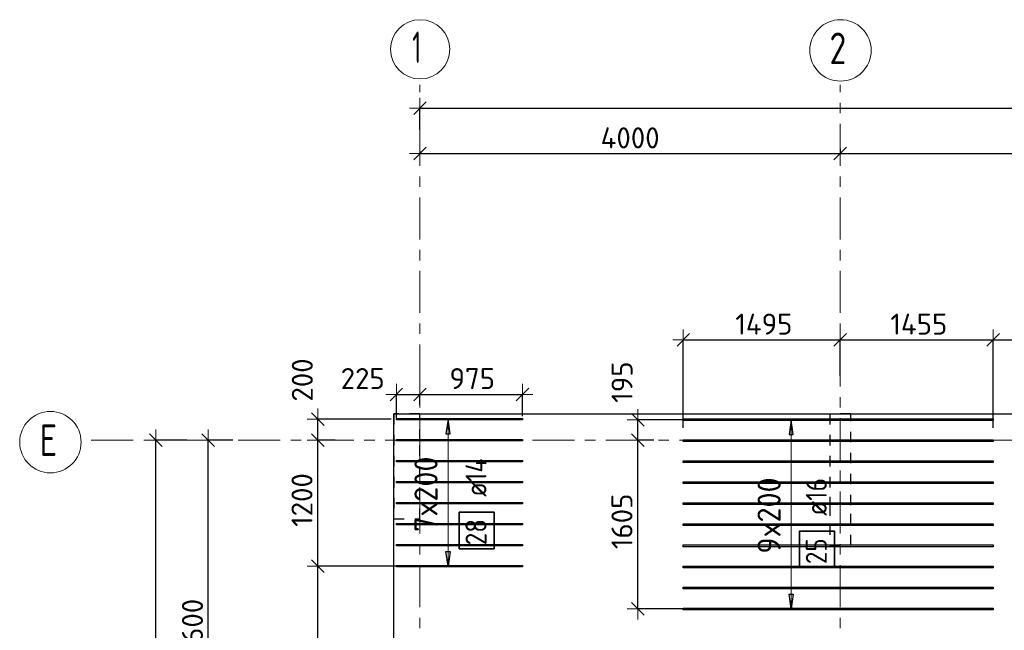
# Model space of a CAD drawing. Header units: metres. Extents: x -38 to 97, y -15 to 21.
# Tile 10 of 132: x -3.31 to 6.06, y 14.59 to 20.4. Entities that reach past the tile are written whole.
import ezdxf

# ---------------------------------------------------------------- set-up
doc = ezdxf.new("R2010")
doc.units = ezdxf.units.M
doc.header["$PDMODE"] = 65
for name, pattern in [('______11', [0.5, 0.4, -0.05, 0, -0.05]), ('______2', [0.0405, 0.03, -0.0105]), ('______5', [1.1, 0.8, -0.1, 0.1, -0.1])]:
    doc.linetypes.add(name, pattern=pattern)
for name, color, linetype, lineweight in [('XR$2$Осевая линия (1)', 7, '______5', 13), ('XR$2$Размерная линия (1)', 7, 'Continuous', 13), ('XR$4$Перекрытие (1)', 7, 'Continuous', 35), ('XR$4$Размерная линия (1)', 7, 'Continuous', 13)]:
    doc.layers.add(name, color=color, linetype=linetype, lineweight=lineweight)
doc.layers.add('XR$4$Арм.стержн.Доп. Арм верхн.зоны Х', color=7, linetype='Continuous', lineweight=35, true_color=0x8c8cff)
doc.layers.add('XR$6$Стена_ бетон несущ.', color=7, linetype='Continuous', lineweight=70, true_color=0xb4b496)
doc.styles.add('ISOCPEUR', font='txt')
doc.dimstyles.new('DIMSTYLE_2', dxfattribs={"dimtxt": 0.2, "dimasz": 0.2, "dimexe": 0, "dimexo": 0, "dimgap": 0.1, "dimtad": 2, "dimdec": 0, "dimlfac": 1000, "dimrnd": 5, "dimzin": 12, "dimdsep": 46, "dimtxsty": 'ISOCPEUR', "dimblk1": 'ALL_ML_STRICH', "dimblk2": 'ALL_ML_STRICH', "dimsah": 1, "dimcen": 0, "dimclrd": 7, "dimclre": 256, "dimclrt": 7, "dimadec": 0, "dimazin": 0, "dimtfac": 1, "dimtdec": 0, "dimtix": 1, "dimtmove": 2, "dimatfit": 3, "dimfxl": 0, "dimtzin": 0, "dimlwd": 0, "dimlwe": -3, "dimarcsym": 0})
doc.dimstyles.new('DIMSTYLE_3', dxfattribs={"dimtxt": 0.2, "dimasz": 0.2, "dimexe": 0, "dimexo": 0, "dimgap": 0.1, "dimtad": 2, "dimdec": 0, "dimlfac": 1000, "dimrnd": 5, "dimzin": 12, "dimdsep": 46, "dimtxsty": 'ISOCPEUR', "dimblk1": 'ALL_ML_STRICH', "dimblk2": 'ALL_ML_STRICH', "dimsah": 1, "dimcen": 0, "dimclrd": 7, "dimclre": 256, "dimclrt": 7, "dimadec": 0, "dimazin": 0, "dimtfac": 1, "dimtdec": 0, "dimtix": 1, "dimtmove": 2, "dimatfit": 3, "dimfxl": 0, "dimtzin": 0, "dimlwd": 0, "dimlwe": -3, "dimarcsym": 0})
doc.dimstyles.new('DIMSTYLE_33', dxfattribs={"dimtxt": 0.2, "dimasz": 0.2, "dimexe": 0, "dimexo": 0, "dimgap": 0.1, "dimtad": 2, "dimdec": 0, "dimlfac": 1000, "dimrnd": 5, "dimzin": 12, "dimdsep": 46, "dimtxsty": 'ISOCPEUR', "dimblk1": 'ALL_ML_STRICH', "dimblk2": 'ALL_ML_STRICH', "dimsah": 1, "dimcen": 0, "dimclrd": 7, "dimclre": 256, "dimclrt": 7, "dimadec": 0, "dimazin": 0, "dimtfac": 1, "dimtdec": 0, "dimtix": 1, "dimtmove": 2, "dimatfit": 3, "dimfxl": 0, "dimtvp": 1.2, "dimtzin": 0, "dimlwd": 0, "dimlwe": -3, "dimarcsym": 0})

# ---------------------------------------------------------------- blocks, each defined once
blk = doc.blocks.new('ALL_ML_STRICH')
at = {"color": 0, "linetype": 'ByBlock', "lineweight": -2}
for p, q in [((0, -0.5), (0, 0.5)), ((-1, 0), (0.5, 0)), ((-0.3, -0.3), (0.3, 0.3))]:
    blk.add_line(p, q, dxfattribs=at)
blk = doc.blocks.new('*D5')
at = {"layer": 'DEFPOINTS', "color": 7, "linetype": 'Continuous', "lineweight": 13, "transparency": 33554687}
for p in [(-1.6986, 16.4), (-2.2938, 0), (-2.0153, 0)]:
    blk.add_point(p, dxfattribs=at)
at = {"layer": 'XR$2$Размерная линия (1)', "color": 9, "linetype": 'Continuous', "lineweight": -2, "true_color": 0xc7c7c7, "transparency": 33554687}
for p, q in [((-1.7186, 16.4), (-2.0153, 16.4)), ((-2.2738, 0), (-2.0153, 0))]:
    blk.add_line(p, q, dxfattribs=at)
at = {"layer": 'XR$2$Размерная линия (1)', "color": 7, "linetype": 'Continuous', "lineweight": -2, "transparency": 33554687}
blk.add_line((-2.0153, 0), (-2.0153, 16.4), dxfattribs=at)
at = {"layer": 'XR$2$Размерная линия (1)', "color": 7, "linetype": 'Continuous', "lineweight": 13, "transparency": 33554687, "xscale": 0.2, "yscale": 0.2, "zscale": 0.2}
for p, rotation in [((-2.0153, 16.4), 90), ((-2.0153, 0), 270)]:
    blk.add_blockref('ALL_ML_STRICH', p, dxfattribs=dict(at, rotation=rotation))
at = {"layer": 'XR$2$Размерная линия (1)', "color": 7, "linetype": 'Continuous', "lineweight": 13, "transparency": 33554687, "insert": (-2.1653, 8.22), "char_height": 0.2, "width": 1, "attachment_point": 5, "rotation": 90, "style": 'ISOCPEUR'}
blk.add_mtext('\\A1;{16400}', dxfattribs=at)
blk = doc.blocks.new('*D10')
at = {"layer": 'DEFPOINTS', "color": 7, "linetype": 'Continuous', "lineweight": 13, "transparency": 33554687}
for p in [(-1.2605, 16.4), (-1.5153, 12.8), (-1.3472, 12.8)]:
    blk.add_point(p, dxfattribs=at)
at = {"layer": 'XR$2$Размерная линия (1)', "color": 9, "linetype": 'Continuous', "lineweight": -2, "true_color": 0xc7c7c7, "transparency": 33554687}
for p, q in [((-1.2805, 16.4), (-1.5153, 16.4)), ((-1.3672, 12.8), (-1.5153, 12.8))]:
    blk.add_line(p, q, dxfattribs=at)
at = {"layer": 'XR$2$Размерная линия (1)', "color": 7, "linetype": 'Continuous', "lineweight": -2, "transparency": 33554687}
blk.add_line((-1.5153, 12.8), (-1.5153, 16.4), dxfattribs=at)
at = {"layer": 'XR$2$Размерная линия (1)', "color": 7, "linetype": 'Continuous', "lineweight": 13, "transparency": 33554687, "xscale": 0.2, "yscale": 0.2, "zscale": 0.2}
for p, rotation in [((-1.5153, 16.4), 90), ((-1.5153, 12.8), 270)]:
    blk.add_blockref('ALL_ML_STRICH', p, dxfattribs=dict(at, rotation=rotation))
at = {"layer": 'XR$2$Размерная линия (1)', "color": 7, "linetype": 'Continuous', "lineweight": 13, "transparency": 33554687, "insert": (-1.6653, 14.61), "char_height": 0.2, "width": 0.8, "attachment_point": 5, "rotation": 90, "style": 'ISOCPEUR'}
blk.add_mtext('\\A1;{3600}', dxfattribs=at)
blk = doc.blocks.new('*D11')
at = {"layer": 'DEFPOINTS', "color": 7, "linetype": 'Continuous', "lineweight": 13, "transparency": 33554687}
for p in [(0.5, 19.5574), (0.5, 19.3768), (61.6, 17.1197)]:
    blk.add_point(p, dxfattribs=at)
at = {"layer": 'XR$2$Размерная линия (1)', "color": 9, "linetype": 'Continuous', "lineweight": -2, "true_color": 0xc7c7c7, "transparency": 33554687}
for p, q in [((0.5, 19.3568), (0.5, 19.5574)), ((61.6, 17.1397), (61.6, 19.5574))]:
    blk.add_line(p, q, dxfattribs=at)
at = {"layer": 'XR$2$Размерная линия (1)', "color": 7, "linetype": 'Continuous', "lineweight": -2, "transparency": 33554687}
blk.add_line((0.5, 19.5574), (61.6, 19.5574), dxfattribs=at)
at = {"layer": 'XR$2$Размерная линия (1)', "color": 7, "linetype": 'Continuous', "lineweight": 13, "transparency": 33554687, "xscale": 0.2, "yscale": 0.2, "zscale": 0.2, "rotation": 180}
blk.add_blockref('ALL_ML_STRICH', (0.5, 19.5574), dxfattribs=at)
at = {"layer": 'XR$2$Размерная линия (1)', "color": 7, "linetype": 'Continuous', "lineweight": 13, "transparency": 33554687, "xscale": 0.2, "yscale": 0.2, "zscale": 0.2}
blk.add_blockref('ALL_ML_STRICH', (61.6, 19.5574), dxfattribs=at)
at = {"layer": 'XR$2$Размерная линия (1)', "color": 7, "linetype": 'Continuous', "lineweight": 13, "transparency": 33554687, "insert": (31.1, 19.7074), "char_height": 0.2, "width": 1, "attachment_point": 5, "style": 'ISOCPEUR'}
blk.add_mtext('\\A1;{61100}', dxfattribs=at)
blk = doc.blocks.new('*D26')
at = {"layer": 'DEFPOINTS', "color": 7, "linetype": 'Continuous', "lineweight": 13, "transparency": 33554687}
for p in [(0.5, 19.1695), (0.5, 19.1261), (4.5, 19.1912)]:
    blk.add_point(p, dxfattribs=at)
at = {"layer": 'XR$2$Размерная линия (1)', "color": 9, "linetype": 'Continuous', "lineweight": -2, "true_color": 0xc7c7c7, "transparency": 33554687}
for p, q in [((0.5, 19.1495), (0.5, 19.1261)), ((4.5, 19.1712), (4.5, 19.1261))]:
    blk.add_line(p, q, dxfattribs=at)
at = {"layer": 'XR$2$Размерная линия (1)', "color": 7, "linetype": 'Continuous', "lineweight": -2, "transparency": 33554687}
blk.add_line((0.5, 19.1261), (4.5, 19.1261), dxfattribs=at)
at = {"layer": 'XR$2$Размерная линия (1)', "color": 7, "linetype": 'Continuous', "lineweight": 13, "transparency": 33554687, "xscale": 0.2, "yscale": 0.2, "zscale": 0.2, "rotation": 180}
blk.add_blockref('ALL_ML_STRICH', (0.5, 19.1261), dxfattribs=at)
at = {"layer": 'XR$2$Размерная линия (1)', "color": 7, "linetype": 'Continuous', "lineweight": 13, "transparency": 33554687, "xscale": 0.2, "yscale": 0.2, "zscale": 0.2}
blk.add_blockref('ALL_ML_STRICH', (4.5, 19.1261), dxfattribs=at)
at = {"layer": 'XR$2$Размерная линия (1)', "color": 7, "linetype": 'Continuous', "lineweight": 13, "transparency": 33554687, "insert": (2.5, 19.2761), "char_height": 0.2, "width": 0.8, "attachment_point": 5, "style": 'ISOCPEUR'}
blk.add_mtext('\\A1;{4000}', dxfattribs=at)
blk = doc.blocks.new('*D27')
at = {"layer": 'DEFPOINTS', "color": 7, "linetype": 'Continuous', "lineweight": 13, "transparency": 33554687}
for p in [(4.5, 19.1912), (4.5, 19.1261), (9.15, 19.1262)]:
    blk.add_point(p, dxfattribs=at)
at = {"layer": 'XR$2$Размерная линия (1)', "color": 9, "linetype": 'Continuous', "lineweight": -2, "true_color": 0xc7c7c7, "transparency": 33554687}
for p, q in [((4.5, 19.1712), (4.5, 19.1261)), ((9.15, 19.1261), (9.15, 19.1261))]:
    blk.add_line(p, q, dxfattribs=at)
at = {"layer": 'XR$2$Размерная линия (1)', "color": 7, "linetype": 'Continuous', "lineweight": -2, "transparency": 33554687}
blk.add_line((4.5, 19.1261), (9.15, 19.1261), dxfattribs=at)
at = {"layer": 'XR$2$Размерная линия (1)', "color": 7, "linetype": 'Continuous', "lineweight": 13, "transparency": 33554687, "xscale": 0.2, "yscale": 0.2, "zscale": 0.2, "rotation": 180}
blk.add_blockref('ALL_ML_STRICH', (4.5, 19.1261), dxfattribs=at)
at = {"layer": 'XR$2$Размерная линия (1)', "color": 7, "linetype": 'Continuous', "lineweight": 13, "transparency": 33554687, "xscale": 0.2, "yscale": 0.2, "zscale": 0.2}
blk.add_blockref('ALL_ML_STRICH', (9.15, 19.1261), dxfattribs=at)
at = {"layer": 'XR$2$Размерная линия (1)', "color": 7, "linetype": 'Continuous', "lineweight": 13, "transparency": 33554687, "insert": (6.825, 19.2761), "char_height": 0.2, "width": 0.8, "attachment_point": 5, "style": 'ISOCPEUR'}
blk.add_mtext('\\A1;{4650}', dxfattribs=at)
blk = doc.blocks.new('*D253')
at = {"layer": 'DEFPOINTS', "color": 7, "linetype": 'Continuous', "lineweight": 13, "transparency": 33554687}
for p in [(0.275, 16.8353), (0.5, 16.7159), (0.275, 16.5932)]:
    blk.add_point(p, dxfattribs=at)
at = {"layer": 'XR$4$Размерная линия (1)', "color": 9, "linetype": 'Continuous', "lineweight": -2, "true_color": 0xc7c7c7, "transparency": 33554687}
for p, q in [((0.275, 16.6132), (0.275, 16.8353)), ((0.5, 16.7359), (0.5, 16.8353))]:
    blk.add_line(p, q, dxfattribs=at)
at = {"layer": 'XR$4$Размерная линия (1)', "color": 7, "linetype": 'Continuous', "lineweight": -2, "transparency": 33554687}
blk.add_line((0.275, 16.8353), (0.5, 16.8353), dxfattribs=at)
at = {"layer": 'XR$4$Размерная линия (1)', "color": 7, "linetype": 'Continuous', "lineweight": 13, "transparency": 33554687, "xscale": 0.2, "yscale": 0.2, "zscale": 0.2, "rotation": 180}
blk.add_blockref('ALL_ML_STRICH', (0.275, 16.8353), dxfattribs=at)
at = {"layer": 'XR$4$Размерная линия (1)', "color": 7, "linetype": 'Continuous', "lineweight": 13, "transparency": 33554687, "xscale": 0.2, "yscale": 0.2, "zscale": 0.2}
blk.add_blockref('ALL_ML_STRICH', (0.5, 16.8353), dxfattribs=at)
at = {"layer": 'XR$4$Размерная линия (1)', "color": 7, "linetype": 'Continuous', "lineweight": 13, "transparency": 33554687, "insert": (-0.0454, 16.9859), "char_height": 0.2, "width": 0.6, "attachment_point": 5, "style": 'ISOCPEUR'}
blk.add_mtext('\\A1;{225}', dxfattribs=at)
blk = doc.blocks.new('*D254')
at = {"layer": 'DEFPOINTS', "color": 7, "linetype": 'Continuous', "lineweight": 13, "transparency": 33554687}
for p in [(0.5, 16.8353), (0.5, 16.7159), (1.475, 16.6072)]:
    blk.add_point(p, dxfattribs=at)
at = {"layer": 'XR$4$Размерная линия (1)', "color": 9, "linetype": 'Continuous', "lineweight": -2, "true_color": 0xc7c7c7, "transparency": 33554687}
for p, q in [((0.5, 16.7359), (0.5, 16.8353)), ((1.475, 16.6272), (1.475, 16.8353))]:
    blk.add_line(p, q, dxfattribs=at)
at = {"layer": 'XR$4$Размерная линия (1)', "color": 7, "linetype": 'Continuous', "lineweight": -2, "transparency": 33554687}
blk.add_line((0.5, 16.8353), (1.475, 16.8353), dxfattribs=at)
at = {"layer": 'XR$4$Размерная линия (1)', "color": 7, "linetype": 'Continuous', "lineweight": 13, "transparency": 33554687, "xscale": 0.2, "yscale": 0.2, "zscale": 0.2, "rotation": 180}
blk.add_blockref('ALL_ML_STRICH', (0.5, 16.8353), dxfattribs=at)
at = {"layer": 'XR$4$Размерная линия (1)', "color": 7, "linetype": 'Continuous', "lineweight": 13, "transparency": 33554687, "xscale": 0.2, "yscale": 0.2, "zscale": 0.2}
blk.add_blockref('ALL_ML_STRICH', (1.475, 16.8353), dxfattribs=at)
at = {"layer": 'XR$4$Размерная линия (1)', "color": 7, "linetype": 'Continuous', "lineweight": 13, "transparency": 33554687, "insert": (0.9975, 16.9853), "char_height": 0.2, "width": 0.6, "attachment_point": 5, "style": 'ISOCPEUR'}
blk.add_mtext('\\A1;{975}', dxfattribs=at)
blk = doc.blocks.new('*D255')
at = {"layer": 'DEFPOINTS', "color": 7, "linetype": 'Continuous', "lineweight": 13, "transparency": 33554687}
for p in [(2.7449, 16.4), (2.5725, 14.794), (3.1342, 14.794)]:
    blk.add_point(p, dxfattribs=at)
at = {"layer": 'XR$4$Размерная линия (1)', "color": 9, "linetype": 'Continuous', "lineweight": -2, "true_color": 0xc7c7c7, "transparency": 33554687}
for p, q in [((2.7249, 16.4), (2.5725, 16.4)), ((3.1142, 14.794), (2.5725, 14.794))]:
    blk.add_line(p, q, dxfattribs=at)
at = {"layer": 'XR$4$Размерная линия (1)', "color": 7, "linetype": 'Continuous', "lineweight": -2, "transparency": 33554687}
blk.add_line((2.5725, 14.794), (2.5725, 16.4), dxfattribs=at)
at = {"layer": 'XR$4$Размерная линия (1)', "color": 7, "linetype": 'Continuous', "lineweight": 13, "transparency": 33554687, "xscale": 0.2, "yscale": 0.2, "zscale": 0.2}
for p, rotation in [((2.5725, 16.4), 90), ((2.5725, 14.794), 270)]:
    blk.add_blockref('ALL_ML_STRICH', p, dxfattribs=dict(at, rotation=rotation))
at = {"layer": 'XR$4$Размерная линия (1)', "color": 7, "linetype": 'Continuous', "lineweight": 13, "transparency": 33554687, "insert": (2.4225, 15.627), "char_height": 0.2, "width": 0.8, "attachment_point": 5, "rotation": 90, "style": 'ISOCPEUR'}
blk.add_mtext('\\A1;{1605}', dxfattribs=at)
blk = doc.blocks.new('*D256')
at = {"layer": 'DEFPOINTS', "color": 7, "linetype": 'Continuous', "lineweight": 13, "transparency": 33554687}
for p in [(3.2396, 16.594), (2.5725, 16.4), (2.7449, 16.4)]:
    blk.add_point(p, dxfattribs=at)
at = {"layer": 'XR$4$Размерная линия (1)', "color": 9, "linetype": 'Continuous', "lineweight": -2, "true_color": 0xc7c7c7, "transparency": 33554687}
for p, q in [((3.2196, 16.594), (2.5725, 16.594)), ((2.7249, 16.4), (2.5725, 16.4))]:
    blk.add_line(p, q, dxfattribs=at)
at = {"layer": 'XR$4$Размерная линия (1)', "color": 7, "linetype": 'Continuous', "lineweight": -2, "transparency": 33554687}
blk.add_line((2.5725, 16.4), (2.5725, 16.594), dxfattribs=at)
at = {"layer": 'XR$4$Размерная линия (1)', "color": 7, "linetype": 'Continuous', "lineweight": 13, "transparency": 33554687, "xscale": 0.2, "yscale": 0.2, "zscale": 0.2}
for p, rotation in [((2.5725, 16.594), 90), ((2.5725, 16.4), 270)]:
    blk.add_blockref('ALL_ML_STRICH', p, dxfattribs=dict(at, rotation=rotation))
at = {"layer": 'XR$4$Размерная линия (1)', "color": 7, "linetype": 'Continuous', "lineweight": 13, "transparency": 33554687, "insert": (2.4232, 16.9519), "char_height": 0.2, "width": 0.6, "attachment_point": 5, "rotation": 90, "style": 'ISOCPEUR'}
blk.add_mtext('\\A1;{195}', dxfattribs=at)
blk = doc.blocks.new('*D259')
at = {"layer": 'DEFPOINTS', "color": 7, "linetype": 'Continuous', "lineweight": 13, "transparency": 33554687}
for p in [(3.0064, 17.3539), (4.5, 16.9924), (3.0064, 16.4957)]:
    blk.add_point(p, dxfattribs=at)
at = {"layer": 'XR$4$Размерная линия (1)', "color": 9, "linetype": 'Continuous', "lineweight": -2, "true_color": 0xc7c7c7, "transparency": 33554687}
for p, q in [((3.0064, 16.5157), (3.0064, 17.3539)), ((4.5, 17.0124), (4.5, 17.3539))]:
    blk.add_line(p, q, dxfattribs=at)
at = {"layer": 'XR$4$Размерная линия (1)', "color": 7, "linetype": 'Continuous', "lineweight": -2, "transparency": 33554687}
blk.add_line((3.0064, 17.3539), (4.5, 17.3539), dxfattribs=at)
at = {"layer": 'XR$4$Размерная линия (1)', "color": 7, "linetype": 'Continuous', "lineweight": 13, "transparency": 33554687, "xscale": 0.2, "yscale": 0.2, "zscale": 0.2, "rotation": 180}
blk.add_blockref('ALL_ML_STRICH', (3.0064, 17.3539), dxfattribs=at)
at = {"layer": 'XR$4$Размерная линия (1)', "color": 7, "linetype": 'Continuous', "lineweight": 13, "transparency": 33554687, "xscale": 0.2, "yscale": 0.2, "zscale": 0.2}
blk.add_blockref('ALL_ML_STRICH', (4.5, 17.3539), dxfattribs=at)
at = {"layer": 'XR$4$Размерная линия (1)', "color": 7, "linetype": 'Continuous', "lineweight": 13, "transparency": 33554687, "insert": (3.7732, 17.5039), "char_height": 0.2, "width": 0.8, "attachment_point": 5, "style": 'ISOCPEUR'}
blk.add_mtext('\\A1;{1495}', dxfattribs=at)
blk = doc.blocks.new('*D260')
at = {"layer": 'DEFPOINTS', "color": 7, "linetype": 'Continuous', "lineweight": 13, "transparency": 33554687}
for p in [(4.5, 17.3539), (4.5, 16.9924), (5.9564, 16.4957)]:
    blk.add_point(p, dxfattribs=at)
at = {"layer": 'XR$4$Размерная линия (1)', "color": 9, "linetype": 'Continuous', "lineweight": -2, "true_color": 0xc7c7c7, "transparency": 33554687}
for p, q in [((4.5, 17.0124), (4.5, 17.3539)), ((5.9564, 16.5157), (5.9564, 17.3539))]:
    blk.add_line(p, q, dxfattribs=at)
at = {"layer": 'XR$4$Размерная линия (1)', "color": 7, "linetype": 'Continuous', "lineweight": -2, "transparency": 33554687}
blk.add_line((4.5, 17.3539), (5.9564, 17.3539), dxfattribs=at)
at = {"layer": 'XR$4$Размерная линия (1)', "color": 7, "linetype": 'Continuous', "lineweight": 13, "transparency": 33554687, "xscale": 0.2, "yscale": 0.2, "zscale": 0.2, "rotation": 180}
blk.add_blockref('ALL_ML_STRICH', (4.5, 17.3539), dxfattribs=at)
at = {"layer": 'XR$4$Размерная линия (1)', "color": 7, "linetype": 'Continuous', "lineweight": 13, "transparency": 33554687, "xscale": 0.2, "yscale": 0.2, "zscale": 0.2}
blk.add_blockref('ALL_ML_STRICH', (5.9564, 17.3539), dxfattribs=at)
at = {"layer": 'XR$4$Размерная линия (1)', "color": 7, "linetype": 'Continuous', "lineweight": 13, "transparency": 33554687, "insert": (5.2482, 17.5039), "char_height": 0.2, "width": 0.8, "attachment_point": 5, "style": 'ISOCPEUR'}
blk.add_mtext('\\A1;{1455}', dxfattribs=at)
blk = doc.blocks.new('*D261')
at = {"layer": 'DEFPOINTS', "color": 7, "linetype": 'Continuous', "lineweight": 13, "transparency": 33554687}
for p in [(5.9564, 17.3539), (5.9564, 16.4957), (6.318, 16.5124)]:
    blk.add_point(p, dxfattribs=at)
at = {"layer": 'XR$4$Размерная линия (1)', "color": 9, "linetype": 'Continuous', "lineweight": -2, "true_color": 0xc7c7c7, "transparency": 33554687}
for p, q in [((5.9564, 16.5157), (5.9564, 17.3539)), ((6.318, 16.5324), (6.318, 17.3539))]:
    blk.add_line(p, q, dxfattribs=at)
at = {"layer": 'XR$4$Размерная линия (1)', "color": 7, "linetype": 'Continuous', "lineweight": -2, "transparency": 33554687}
blk.add_line((5.9564, 17.3539), (6.318, 17.3539), dxfattribs=at)
at = {"layer": 'XR$4$Размерная линия (1)', "color": 7, "linetype": 'Continuous', "lineweight": 13, "transparency": 33554687, "xscale": 0.2, "yscale": 0.2, "zscale": 0.2, "rotation": 180}
blk.add_blockref('ALL_ML_STRICH', (5.9564, 17.3539), dxfattribs=at)
at = {"layer": 'XR$4$Размерная линия (1)', "color": 7, "linetype": 'Continuous', "lineweight": 13, "transparency": 33554687, "xscale": 0.2, "yscale": 0.2, "zscale": 0.2}
blk.add_blockref('ALL_ML_STRICH', (6.318, 17.3539), dxfattribs=at)
at = {"layer": 'XR$4$Размерная линия (1)', "color": 7, "linetype": 'Continuous', "lineweight": 13, "transparency": 33554687, "insert": (6.4514, 17.6814), "char_height": 0.2, "width": 0.6, "attachment_point": 5, "style": 'ISOCPEUR'}
blk.add_mtext('\\A1;{360}', dxfattribs=at)
blk = doc.blocks.new('*D594')
at = {"layer": 'DEFPOINTS', "color": 7, "linetype": 'Continuous', "lineweight": 13, "transparency": 33554687}
for p in [(0.3085, 15.2002), (-0.4731, 12.8), (-0.4218, 12.8)]:
    blk.add_point(p, dxfattribs=at)
at = {"layer": 'XR$4$Размерная линия (1)', "color": 9, "linetype": 'Continuous', "lineweight": -2, "true_color": 0xc7c7c7, "transparency": 33554687}
for p, q in [((0.2885, 15.2002), (-0.4731, 15.2002)), ((-0.4418, 12.8), (-0.4731, 12.8))]:
    blk.add_line(p, q, dxfattribs=at)
at = {"layer": 'XR$4$Размерная линия (1)', "color": 7, "linetype": 'Continuous', "lineweight": -2, "transparency": 33554687}
blk.add_line((-0.4731, 12.8), (-0.4731, 15.2002), dxfattribs=at)
at = {"layer": 'XR$4$Размерная линия (1)', "color": 7, "linetype": 'Continuous', "lineweight": 13, "transparency": 33554687, "xscale": 0.2, "yscale": 0.2, "zscale": 0.2}
for p, rotation in [((-0.4731, 15.2002), 90), ((-0.4731, 12.8), 270)]:
    blk.add_blockref('ALL_ML_STRICH', p, dxfattribs=dict(at, rotation=rotation))
at = {"layer": 'XR$4$Размерная линия (1)', "color": 7, "linetype": 'Continuous', "lineweight": 13, "transparency": 33554687, "insert": (-0.6231, 14.0001), "char_height": 0.2, "width": 0.8, "attachment_point": 5, "rotation": 90, "style": 'ISOCPEUR'}
blk.add_mtext('\\A1;{2400}', dxfattribs=at)
blk = doc.blocks.new('*D595')
at = {"layer": 'DEFPOINTS', "color": 7, "linetype": 'Continuous', "lineweight": 13, "transparency": 33554687}
for p in [(-0.2871, 16.4), (-0.4731, 15.2002), (0.3085, 15.2002)]:
    blk.add_point(p, dxfattribs=at)
at = {"layer": 'XR$4$Размерная линия (1)', "color": 9, "linetype": 'Continuous', "lineweight": -2, "true_color": 0xc7c7c7, "transparency": 33554687}
for p, q in [((-0.3071, 16.4), (-0.4731, 16.4)), ((0.2885, 15.2002), (-0.4731, 15.2002))]:
    blk.add_line(p, q, dxfattribs=at)
at = {"layer": 'XR$4$Размерная линия (1)', "color": 7, "linetype": 'Continuous', "lineweight": -2, "transparency": 33554687}
blk.add_line((-0.4731, 15.2002), (-0.4731, 16.4), dxfattribs=at)
at = {"layer": 'XR$4$Размерная линия (1)', "color": 7, "linetype": 'Continuous', "lineweight": 13, "transparency": 33554687, "xscale": 0.2, "yscale": 0.2, "zscale": 0.2}
for p, rotation in [((-0.4731, 16.4), 90), ((-0.4731, 15.2002), 270)]:
    blk.add_blockref('ALL_ML_STRICH', p, dxfattribs=dict(at, rotation=rotation))
at = {"layer": 'XR$4$Размерная линия (1)', "color": 7, "linetype": 'Continuous', "lineweight": 13, "transparency": 33554687, "insert": (-0.6231, 15.8301), "char_height": 0.2, "width": 0.8, "attachment_point": 5, "rotation": 90, "style": 'ISOCPEUR'}
blk.add_mtext('\\A1;{1200}', dxfattribs=at)
blk = doc.blocks.new('*D596')
at = {"layer": 'DEFPOINTS', "color": 7, "linetype": 'Continuous', "lineweight": 13, "transparency": 33554687}
for p in [(0.2452, 16.6002), (-0.4731, 16.4), (-0.2871, 16.4)]:
    blk.add_point(p, dxfattribs=at)
at = {"layer": 'XR$4$Размерная линия (1)', "color": 9, "linetype": 'Continuous', "lineweight": -2, "true_color": 0xc7c7c7, "transparency": 33554687}
for p, q in [((0.2252, 16.6002), (-0.4731, 16.6002)), ((-0.3071, 16.4), (-0.4731, 16.4))]:
    blk.add_line(p, q, dxfattribs=at)
at = {"layer": 'XR$4$Размерная линия (1)', "color": 7, "linetype": 'Continuous', "lineweight": -2, "transparency": 33554687}
blk.add_line((-0.4731, 16.4), (-0.4731, 16.6002), dxfattribs=at)
at = {"layer": 'XR$4$Размерная линия (1)', "color": 7, "linetype": 'Continuous', "lineweight": 13, "transparency": 33554687, "xscale": 0.2, "yscale": 0.2, "zscale": 0.2}
for p, rotation in [((-0.4731, 16.6002), 90), ((-0.4731, 16.4), 270)]:
    blk.add_blockref('ALL_ML_STRICH', p, dxfattribs=dict(at, rotation=rotation))
at = {"layer": 'XR$4$Размерная линия (1)', "color": 7, "linetype": 'Continuous', "lineweight": 13, "transparency": 33554687, "insert": (-0.6201, 16.9723), "char_height": 0.2, "width": 0.6, "attachment_point": 5, "rotation": 90, "style": 'ISOCPEUR'}
blk.add_mtext('\\A1;{200}', dxfattribs=at)

msp = doc.modelspace()

# ---------------------------------------------------------------- linework, layer by layer
at = {"layer": 'XR$2$Осевая линия (1)', "color": 253, "linetype": '______11', "lineweight": 13, "true_color": 0xa0a0a0, "transparency": 33554687}
for p, q in [((0.5, -3.39), (0.5, 19.78)), ((4.5, -3.39), (4.5, 19.78)), ((-2.63, 16.4), (62.6, 16.4))]:
    msp.add_line(p, q, dxfattribs=at)
at = {"layer": 'XR$2$Осевая линия (1)', "color": 7, "linetype": 'Continuous', "lineweight": 13, "transparency": 33554687}
for centre, radius in [((0.5019, 20.1186), 0.2819), ((4.5024, 20.1081), 0.2924), ((-3.0176, 16.3805), 0.2924)]:
    msp.add_circle(centre, radius, dxfattribs=at)
at = {"layer": 'XR$4$Арм.стержн.Доп. Арм верхн.зоны Х', "color": 253, "linetype": 'Continuous', "lineweight": -3, "true_color": 0xa0a0a0, "transparency": 33554687}
for p, q in [((0.7672, 16.6002), (0.6672, 16.6002)), ((0.7672, 16.6002), (0.8672, 16.6002)), ((4.0325, 16.594), (3.9325, 16.594)), ((4.0325, 16.594), (4.1325, 16.594)), ((0.7672, 15.2002), (0.6672, 15.2002)), ((0.7672, 15.2002), (0.8672, 15.2002)), ((4.0325, 14.794), (3.9325, 14.794)), ((4.0325, 14.794), (4.1325, 14.794))]:
    msp.add_line(p, q, dxfattribs=at)
at = {"layer": 'XR$4$Арм.стержн.Доп. Арм верхн.зоны Х', "color": 7, "linetype": 'Continuous', "lineweight": 25, "transparency": 33554687}
for p, q in [((0.7672, 16.6002), (0.7472, 16.4602)), ((0.7872, 16.4602), (0.7672, 16.6002)), ((4.0325, 16.594), (4.0125, 16.454)), ((4.0525, 16.454), (4.0325, 16.594)), ((0.7472, 16.4602), (0.7872, 16.4602)), ((4.0125, 16.454), (4.0525, 16.454)), ((0.7672, 15.2002), (0.7472, 15.3402)), ((0.7472, 15.3402), (0.7872, 15.3402)), ((0.7872, 15.3402), (0.7672, 15.2002)), ((4.0325, 14.794), (4.0125, 14.934)), ((4.0125, 14.934), (4.0525, 14.934)), ((4.0525, 14.934), (4.0325, 14.794))]:
    msp.add_line(p, q, dxfattribs=at)
at = {"layer": 'XR$4$Арм.стержн.Доп. Арм верхн.зоны Х', "color": 7, "linetype": 'Continuous', "lineweight": 13, "transparency": 33554687}
for p, q in [((0.7672, 16.6002), (0.7672, 16.6002)), ((0.7672, 15.2002), (0.7672, 16.6002)), ((4.0325, 16.594), (4.0325, 16.594)), ((4.0325, 14.794), (4.0325, 16.594)), ((0.7672, 15.2002), (0.7672, 15.2002)), ((4.0325, 14.794), (4.0325, 14.794))]:
    msp.add_line(p, q, dxfattribs=at)
at = {"layer": 'XR$4$Арм.стержн.Доп. Арм верхн.зоны Х', "color": 7, "linetype": 'Continuous', "lineweight": 25, "transparency": 33554687}
for points in [[(0.275, 16.6072), (1.475, 16.6072), (1.475, 16.5932), (0.275, 16.5932), (0.275, 16.6072)], [(5.9564, 16.586), (3.0064, 16.586), (3.0064, 16.602), (5.9564, 16.602), (5.9564, 16.586)], [(0.275, 16.4072), (1.475, 16.4072), (1.475, 16.3932), (0.275, 16.3932), (0.275, 16.4072)], [(5.9564, 16.386), (3.0064, 16.386), (3.0064, 16.402), (5.9564, 16.402), (5.9564, 16.386)], [(0.275, 16.2072), (1.475, 16.2072), (1.475, 16.1932), (0.275, 16.1932), (0.275, 16.2072)], [(5.9564, 16.186), (3.0064, 16.186), (3.0064, 16.202), (5.9564, 16.202), (5.9564, 16.186)], [(0.275, 16.0072), (1.475, 16.0072), (1.475, 15.9932), (0.275, 15.9932), (0.275, 16.0072)], [(5.9564, 15.986), (3.0064, 15.986), (3.0064, 16.002), (5.9564, 16.002), (5.9564, 15.986)], [(0.275, 15.8072), (1.475, 15.8072), (1.475, 15.7932), (0.275, 15.7932), (0.275, 15.8072)], [(5.9564, 15.786), (3.0064, 15.786), (3.0064, 15.802), (5.9564, 15.802), (5.9564, 15.786)], [(0.275, 15.6072), (1.475, 15.6072), (1.475, 15.5932), (0.275, 15.5932), (0.275, 15.6072)], [(5.9564, 15.586), (3.0064, 15.586), (3.0064, 15.602), (5.9564, 15.602), (5.9564, 15.586)], [(0.275, 15.4072), (1.475, 15.4072), (1.475, 15.3932), (0.275, 15.3932), (0.275, 15.4072)], [(5.9564, 15.386), (3.0064, 15.386), (3.0064, 15.402), (5.9564, 15.402), (5.9564, 15.386)], [(0.275, 15.2072), (1.475, 15.2072), (1.475, 15.1932), (0.275, 15.1932), (0.275, 15.2072)], [(5.9564, 15.186), (3.0064, 15.186), (3.0064, 15.202), (5.9564, 15.202), (5.9564, 15.186)], [(5.9564, 14.986), (3.0064, 14.986), (3.0064, 15.002), (5.9564, 15.002), (5.9564, 14.986)], [(5.9564, 14.786), (3.0064, 14.786), (3.0064, 14.802), (5.9564, 14.802), (5.9564, 14.786)]]:
    msp.add_lwpolyline(points, dxfattribs=at)
at = {"layer": 'XR$4$Арм.стержн.Доп. Арм верхн.зоны Х', "color": 7, "linetype": 'Continuous', "lineweight": 35, "transparency": 33554687}
for points in [[(1.2065, 15.3664), (1.2065, 15.713), (0.8731, 15.713), (0.8731, 15.3664), (1.2065, 15.3664)], [(4.4455, 15.1865), (4.4455, 15.5331), (4.1122, 15.5331), (4.1122, 15.1865), (4.4455, 15.1865)]]:
    msp.add_lwpolyline(points, dxfattribs=at)
at = {"layer": 'XR$4$Перекрытие (1)', "color": 7, "linetype": 'Continuous', "lineweight": 25, "transparency": 33554687}
for p, q in [((0.25, -0.2498), (0.25, 16.6502)), ((0.25, 16.6502), (19.08, 16.6502))]:
    msp.add_line(p, q, dxfattribs=at)
at = {"layer": 'XR$6$Стена_ бетон несущ.', "color": 253, "linetype": '______2', "lineweight": -3, "true_color": 0xa0a0a0, "transparency": 33554687}
for p, q in [((0.5, 16.65), (0.25, 16.65)), ((0.25, 16.65), (0.25, 15.65)), ((0.5, 16.4), (0.5, 16.65)), ((4.4, 16.65), (4.4, 15.86)), ((4.6, 16.65), (4.4, 16.65)), ((4.6, 15.78), (4.6, 16.65)), ((0.5, 15.65), (0.5, 16.4)), ((4.4, 15.86), (4.4, 15.84)), ((4.4, 15.84), (4.4, 15.78)), ((4.4, 15.78), (4.4, 15.6)), ((4.6, 15.6), (4.6, 15.78)), ((0.25, 15.65), (0.5, 15.65)), ((4.4, 15.6), (4.4, 15.4)), ((4.6, 15.4), (4.6, 15.6)), ((4.4, 15.4), (4.6, 15.4))]:
    msp.add_line(p, q, dxfattribs=at)

# ---------------------------------------------------------------- texts
at = {"layer": 'XR$2$Осевая линия (1)', "color": 7, "linetype": 'Continuous', "lineweight": 13, "transparency": 33554687, "char_height": 0.3, "attachment_point": 7, "style": 'ISOCPEUR'}
for s, insert, width in [('\\W0.56;1', (0.4269, 19.9881), 0.233333), ('\\W0.78;2', (4.3974, 19.9776), 0.326407), ('\\W0.78;Е', (-3.1226, 16.25), 0.326407)]:
    msp.add_mtext(s, dxfattribs=dict(at, insert=insert, width=width))
at = {"layer": 'XR$4$Арм.стержн.Доп. Арм верхн.зоны Х', "color": 7, "linetype": 'Continuous', "lineweight": 13, "transparency": 33554687, "char_height": 0.22, "width": 0.873359, "attachment_point": 7, "rotation": 90, "style": 'ISOCPEUR'}
for s, insert in [('\\W0.95;7x200', (0.6672, 15.5262)), ('\\W0.95;9x200', (3.9325, 15.32))]:
    msp.add_mtext(s, dxfattribs=dict(at, insert=insert))
at = {"layer": 'XR$4$Арм.стержн.Доп. Арм верхн.зоны Х', "color": 7, "linetype": 'Continuous', "lineweight": 25, "transparency": 33554687, "char_height": 0.2, "attachment_point": 7, "rotation": 90, "style": 'ISOCPEUR'}
for s, insert, width in [('\\W0.89; ø14 ', (1.1331, 15.7464), 0.769432), ('\\W0.89; ø16 ', (4.3722, 15.5665), 0.749105), ('\\W0.87;28', (1.1331, 15.3997), 0.367208), ('\\W0.87;25', (4.3722, 15.2198), 0.367208)]:
    msp.add_mtext(s, dxfattribs=dict(at, insert=insert, width=width))

# ---------------------------------------------------------------- dimensions: what is measured, and where the dimension line sits
at = {"layer": 'XR$2$Размерная линия (1)', "color": 7, "linetype": 'Continuous', "lineweight": 13, "transparency": 33554687}
for base, p1, p2, picture, middle in [((61.6, 19.5574), (0.5, 19.3568), (61.6, 17.1397), '*D11', (31.1, 19.7074)), ((4.5, 19.1261), (0.5, 19.1495), (4.5, 19.1712), '*D26', (2.5, 19.2761)), ((9.15, 19.1261), (4.5, 19.1712), (9.15, 19.1261), '*D27', (6.825, 19.2761))]:
    dim = msp.add_linear_dim(base=base, p1=p1, p2=p2, dimstyle='DIMSTYLE_3', override={"dimpost": '<>', "dimclrd": 7, "dimclre": 9, "dimclrt": 7, "dimlwd": 0, "dimlwe": 65533}, dxfattribs=at)
    dim.commit()
    dim.dimension.update_dxf_attribs({"geometry": picture, "text_midpoint": middle, "dimtype": 160})
for base, p1, p2, dimstyle, picture, middle in [((-2.0153, 16.4), (-2.2738, 0), (-1.7186, 16.4), 'DIMSTYLE_2', '*D5', (-2.1653, 8.22)), ((-1.5153, 16.4), (-1.3672, 12.8), (-1.2805, 16.4), 'DIMSTYLE_3', '*D10', (-1.6653, 14.61))]:
    dim = msp.add_linear_dim(base=base, p1=p1, p2=p2, angle=90, dimstyle=dimstyle, override={"dimpost": '<>', "dimclrd": 7, "dimclre": 9, "dimclrt": 7, "dimlwd": 0, "dimlwe": 65533}, dxfattribs=at)
    dim.commit()
    dim.dimension.update_dxf_attribs({"geometry": picture, "text_midpoint": middle, "dimtype": 160})
at = {"layer": 'XR$4$Размерная линия (1)', "color": 7, "linetype": 'Continuous', "lineweight": 13, "transparency": 33554687}
for base, p1, p2, dimstyle, picture, middle in [((6.318, 17.3539), (5.9564, 16.5157), (6.318, 16.5324), 'DIMSTYLE_33', '*D261', (6.4514, 17.6814)), ((4.5, 17.3539), (3.0064, 16.5157), (4.5, 17.0124), 'DIMSTYLE_3', '*D259', (3.7732, 17.5039)), ((5.9564, 17.3539), (4.5, 17.0124), (5.9564, 16.5157), 'DIMSTYLE_3', '*D260', (5.2482, 17.5039)), ((0.5, 16.8353), (0.275, 16.6132), (0.5, 16.7359), 'DIMSTYLE_33', '*D253', (-0.0454, 16.9859)), ((1.475, 16.8353), (0.5, 16.7359), (1.475, 16.6272), 'DIMSTYLE_3', '*D254', (0.9975, 16.9853))]:
    dim = msp.add_linear_dim(base=base, p1=p1, p2=p2, dimstyle=dimstyle, override={"dimpost": '<>', "dimclrd": 7, "dimclre": 9, "dimclrt": 7, "dimlwd": 0, "dimlwe": 65533}, dxfattribs=at)
    dim.commit()
    dim.dimension.update_dxf_attribs({"geometry": picture, "text_midpoint": middle, "dimtype": 160})
for base, p1, p2, dimstyle, picture, middle in [((-0.4731, 16.6002), (-0.3071, 16.4), (0.2252, 16.6002), 'DIMSTYLE_33', '*D596', (-0.6201, 16.9723)), ((2.5725, 16.594), (2.7249, 16.4), (3.2196, 16.594), 'DIMSTYLE_33', '*D256', (2.4232, 16.9519)), ((-0.4731, 16.4), (0.2885, 15.2002), (-0.3071, 16.4), 'DIMSTYLE_3', '*D595', (-0.6231, 15.8301)), ((2.5725, 16.4), (3.1142, 14.794), (2.7249, 16.4), 'DIMSTYLE_3', '*D255', (2.4225, 15.627)), ((-0.4731, 15.2002), (-0.4418, 12.8), (0.2885, 15.2002), 'DIMSTYLE_3', '*D594', (-0.6231, 14.0001))]:
    dim = msp.add_linear_dim(base=base, p1=p1, p2=p2, angle=90, dimstyle=dimstyle, override={"dimpost": '<>', "dimclrd": 7, "dimclre": 9, "dimclrt": 7, "dimlwd": 0, "dimlwe": 65533}, dxfattribs=at)
    dim.commit()
    dim.dimension.update_dxf_attribs({"geometry": picture, "text_midpoint": middle, "dimtype": 160})

doc.saveas('drawing.dxf')
